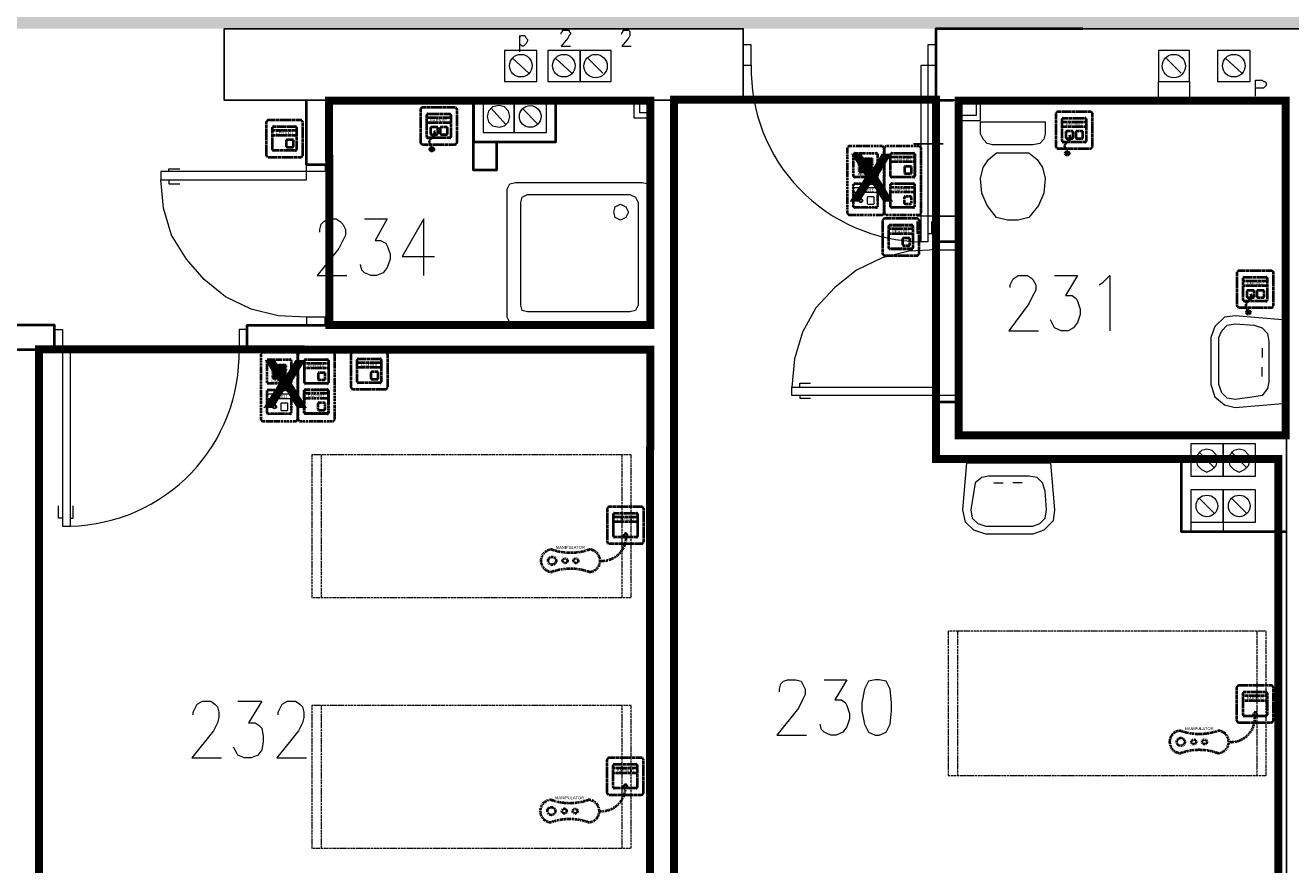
# Model space of a CAD drawing. Header units: millimetres. Extents: x 1 to 17496, y 1 to 30809.
# Tile 187 of 256: x 10478 to 11268, y 20929 to 21454. Entities that reach past the tile are written whole.
import ezdxf
from ezdxf.enums import TextEntityAlignment as Align

# ---------------------------------------------------------------- set-up
doc = ezdxf.new("R2010")
doc.units = ezdxf.units.MM
doc.linetypes.add('BORDER', pattern=[1.75, 0.5, -0.25, 0.5, -0.25, 0, -0.25])
doc.linetypes.add('CENTER', pattern=[2, 1.25, -0.25, 0.25, -0.25])
for name, color, linetype, lineweight in [('0_Przyz_do demontażu', 1, 'CENTER', 40), ('0_Przyz_FAP2001', 1, 'BORDER', 40), ('0_Przyz_FAP3002', 1, 'CENTER', 40), ('0_Przyz_FAP3010', 1, 'CENTER', 40), ('0_Przyz_FEH-1001', 1, 'CENTER', 40), ('0_Przyz_FIM1100', 1, 'BORDER', 40), ('0_Przyz_Manipulator', 1, 'BORDER', 40), ('0_Przyz_Ramka x4', 1, 'BORDER', 40), ('0_Przyz_Sala chorych', 5, 'BORDER', 40), ('0_Przyz_WC pacjenta', 30, 'CENTER', 40), ('0_Przyz_łóżko', 150, 'BORDER', 40), ('2DE_OBJ_ABB-SIGNAL', 7, 'Continuous', 18), ('N_SSP_ewakuacja', 4, 'CENTER', 40)]:
    doc.layers.add(name, color=color, linetype=linetype, lineweight=lineweight)
for name, color, linetype in [('2DE_TXTMARK', 41, 'Continuous'), ('2DE_TXTNUM', 11, 'Continuous'), ('PDF _Geometria', 7, 'Continuous')]:
    doc.layers.add(name, color=color, linetype=linetype)
doc.styles.add('arial', font='arialbd.ttf')
doc.styles.add('CP_ATTR', font='ARIAL.TTF')
doc.styles.add('CP_ELATT', font='ARIAL.TTF')

# ---------------------------------------------------------------- blocks, each defined once
blk = doc.blocks.new('2de_abb_sig_045_1psoxj')
blk.add_lwpolyline([(0, 20), (0, 0, 0.414214), (1.5, -1.5), (21.5, -1.5, 0.414214), (23, 0), (23, 20, 0.414214), (21.5, 21.5), (1.5, 21.5, 0.414214)], format="xyb", close=True)
at = {"flags": 128}
for points in [[(4, 3.1), (4, 16.9)], [(4.6, 17.5), (18.4, 17.5)], [(19, 16.9), (19, 3.1)], [(18.4, 2.5), (4.6, 2.5)]]:
    blk.add_lwpolyline(points, dxfattribs=at)
for centre, start, end in [((4.6, 16.9), 90, 180), ((18.4, 16.9), 0, 90), ((4.6, 3.1), 180, 270), ((18.4, 3.1), 270, 0)]:
    blk.add_arc(centre, 0.6, start, end)
at = {"linetype": 'Continuous', "style": 'CP_ATTR', "flags": 9}
for tag in ['NAME', 'ARTICLE', 'MARK2', 'OTHER1', 'PRODUCT-TYPE', 'ORDER-NO', 'PRODUCER', 'VOLTAGE', 'CURRENT', 'POWER', 'CHARACTER', 'IP', 'OTHER', 'LINK', 'WEIGHT', 'NUMBER', 'GROUP', 'FUNCTION', 'EL-STATUS']:
    blk.add_attdef(tag, text='', height=0.00005, dxfattribs=at).set_placement((0, 0), align=Align.MIDDLE_LEFT)
at = {"layer": '2DE_TXTMARK', "linetype": 'ByBlock', "style": 'CP_ATTR', "width": 0.8, "flags": 8}
blk.add_attdef('MARK1', text='', height=1.8, dxfattribs=at).set_placement((11.5, 27), align=Align.CENTER)
at = {"layer": '2DE_TXTNUM', "style": 'CP_ELATT', "width": 0.8}
blk.add_attdef('TAG', text='', height=2.5, dxfattribs=at).set_placement((11.5, 23), align=Align.CENTER)
blk = doc.blocks.new('2de_abb_sig_012_53oms7o')
at = {"layer": '0_Przyz_FAP3010', "color": 1}
for p, q in [((15, 5), (0, 5)), ((15, 2), (0, 2)), ((6.68, -7.5), (6.68, -5.79)), ((8.63, -7.5), (8.63, -5.79))]:
    blk.add_line(p, q, dxfattribs=at)
at = {"layer": '0_Przyz_FAP3010', "color": 1, "flags": 128}
for points in [[(0, -6.9), (0, 6.9)], [(0.6, 7.5), (14.4, 7.5)], [(15, 6.9), (15, -6.9)], [(14.4, -7.5), (0.6, -7.5)]]:
    blk.add_lwpolyline(points, dxfattribs=at)
at = {"layer": '0_Przyz_FAP3010', "color": 1}
for centre, radius, start, end in [((0.6, 6.9), 0.6, 90, 180), ((14.4, 6.9), 0.6, 0, 90), ((0.6, -6.9), 0.6, 180, 270), ((7.65, -6.54), 1.23, 37.66917, 142.33083), ((14.4, -6.9), 0.6, 270, 0)]:
    blk.add_arc(centre, radius, start, end, dxfattribs=at)
at = {"layer": '0_Przyz_FAP3010', "color": 1, "style": 'CP_ELATT', "width": 0.8}
blk.add_attdef('TAG', text='', height=2.5, dxfattribs=at).set_placement((7.5, 9), align=Align.CENTER)
at = {"layer": '0_Przyz_FAP3010', "color": 1, "linetype": 'ByBlock', "style": 'CP_ATTR', "width": 0.8, "flags": 8}
blk.add_attdef('MARK1', text='', height=1.8, dxfattribs=at).set_placement((7.5, 3.5), align=Align.MIDDLE_CENTER)
at = {"layer": '0_Przyz_FAP3010', "color": 1, "linetype": 'Continuous', "style": 'CP_ATTR', "flags": 9}
for tag in ['NAME', 'ARTICLE', 'MARK2', 'OTHER1', 'PRODUCT-TYPE', 'ORDER-NO', 'PRODUCER', 'VOLTAGE', 'CURRENT', 'POWER', 'CHARACTER', 'IP', 'OTHER', 'LINK', 'WEIGHT', 'NUMBER', 'GROUP', 'FUNCTION', 'EL-STATUS']:
    blk.add_attdef(tag, text='', height=0.00005, dxfattribs=at).set_placement((0, -6.9), align=Align.MIDDLE_LEFT)
blk = doc.blocks.new('2de_abb_sig_011_53jswgj')
blk.add_hatch(color=256).paths.add_polyline_path([(4.43, -14.56, 0.52796), (2.73, -13.39, 1.894083)])
for p, q in [((15, 5), (0, 5)), ((15, 2), (0, 2)), ((2.32, -1.2), (2.32, -4.8)), ((6.38, -0.75), (2.76, -0.75)), ((2.77, -5.25), (6.37, -5.25)), ((4.46, -6.18), (2.81, -7.85)), ((6.82, -4.8), (6.82, -1.2)), ((6.82, -4.35), (6.82, -4.35)), ((8.47, -1.2), (8.47, -4.8)), ((12.53, -0.75), (8.91, -0.75)), ((8.92, -5.25), (12.52, -5.25)), ((12.97, -4.8), (12.97, -1.2)), ((12.97, -4.35), (12.97, -4.35)), ((1.71, -10.8), (3.18, -14.56))]:
    blk.add_line(p, q)
at = {"flags": 128}
for points in [[(0, -6.9), (0, 6.9)], [(0.6, 7.5), (14.4, 7.5)], [(15, 6.9), (15, -6.9)], [(14.4, -7.5), (0.6, -7.5)]]:
    blk.add_lwpolyline(points, dxfattribs=at)
blk.add_circle((3.18, -14.56), 1.25)
for centre, radius, start, end in [((0.6, 6.9), 0.6, 90, 180), ((14.4, 6.9), 0.6, 0, 90), ((0.6, -6.9), 0.6, 180, 270), ((3.91, -9.94), 2.36, 117.73799, 201.32906), ((2.77, -1.2), 0.45, 88.75983, 180), ((2.77, -4.8), 0.45, 180, 270), ((2.77, -4.52), 2.36, 315.55137, 40.26904), ((6.37, -1.2), 0.45, 0, 91.24017), ((6.37, -4.8), 0.45, 270, 0), ((8.92, -1.2), 0.45, 88.75983, 180), ((8.92, -4.8), 0.45, 180, 270), ((12.52, -1.2), 0.45, 0, 91.24017), ((12.52, -4.8), 0.45, 270, 0), ((14.4, -6.9), 0.6, 270, 0)]:
    blk.add_arc(centre, radius, start, end)
at = {"linetype": 'Continuous', "style": 'CP_ATTR', "flags": 9}
for tag in ['NAME', 'ARTICLE', 'MARK2', 'OTHER1', 'PRODUCT-TYPE', 'ORDER-NO', 'PRODUCER', 'VOLTAGE', 'CURRENT', 'POWER', 'CHARACTER', 'IP', 'OTHER', 'LINK', 'WEIGHT', 'NUMBER', 'GROUP', 'FUNCTION', 'EL-STATUS']:
    blk.add_attdef(tag, text='', height=0.00005, dxfattribs=at).set_placement((0, -6.9), align=Align.MIDDLE_LEFT)
at = {"layer": '2DE_TXTMARK', "linetype": 'ByBlock', "style": 'CP_ATTR', "width": 0.8, "flags": 8}
blk.add_attdef('MARK1', text='', height=1.8, dxfattribs=at).set_placement((7.5, 3.5), align=Align.MIDDLE_CENTER)
at = {"layer": '2DE_TXTNUM', "style": 'CP_ELATT', "width": 0.8}
blk.add_attdef('TAG', text='', height=2.5, dxfattribs=at).set_placement((7.5, 9), align=Align.CENTER)
blk = doc.blocks.new('2de_abb_sig_001_fzxmh7f')
for p, q in [((15, 5), (0, 5)), ((15, 2), (0, 2)), ((8.57, -1.2), (8.57, -4.8)), ((12.63, -0.75), (9.01, -0.75)), ((9.02, -5.25), (12.62, -5.25)), ((13.07, -4.8), (13.07, -1.2)), ((13.07, -4.35), (13.07, -4.35))]:
    blk.add_line(p, q)
at = {"flags": 128}
for points in [[(0, -6.9), (0, 6.9)], [(0.6, 7.5), (14.4, 7.5)], [(15, 6.9), (15, -6.9)], [(14.4, -7.5), (0.6, -7.5)]]:
    blk.add_lwpolyline(points, dxfattribs=at)
for centre, radius, start, end in [((0.6, 6.9), 0.6, 90, 180), ((14.4, 6.9), 0.6, 0, 90), ((0.6, -6.9), 0.6, 180, 270), ((9.02, -1.2), 0.45, 88.75983, 180), ((9.02, -4.8), 0.45, 180, 270), ((12.62, -1.2), 0.45, 0, 91.24017), ((12.62, -4.8), 0.45, 270, 0), ((14.4, -6.9), 0.6, 270, 0)]:
    blk.add_arc(centre, radius, start, end)
at = {"linetype": 'Continuous', "style": 'CP_ATTR', "flags": 9}
for tag in ['NAME', 'ARTICLE', 'MARK2', 'OTHER1', 'PRODUCT-TYPE', 'ORDER-NO', 'PRODUCER', 'VOLTAGE', 'CURRENT', 'POWER', 'CHARACTER', 'IP', 'OTHER', 'LINK', 'WEIGHT', 'NUMBER', 'GROUP', 'FUNCTION', 'EL-STATUS']:
    blk.add_attdef(tag, text='', height=0.00005, dxfattribs=at).set_placement((0, -6.9), align=Align.MIDDLE_LEFT)
at = {"layer": '2DE_TXTMARK', "linetype": 'ByBlock', "style": 'CP_ATTR', "width": 0.8, "flags": 8}
blk.add_attdef('MARK1', text='', height=1.8, dxfattribs=at).set_placement((7.5, 3.5), align=Align.MIDDLE_CENTER)
at = {"layer": '2DE_TXTNUM', "style": 'CP_ELATT', "width": 0.8}
blk.add_attdef('TAG', text='', height=2.5, dxfattribs=at).set_placement((7.5, 9), align=Align.CENTER)
blk = doc.blocks.new('2de_abb_sig_n52_f0txfx9')
for centre, radius in [((-46.34, -15.39), 2.5), ((-38.25, -15.39), 1.5), ((-31.53, -15.39), 1.5)]:
    blk.add_circle(centre, radius)
for centre, radius, start, end in [((-15.05, -0.39), 15.06, 265.11181, 1.48602), ((-46.34, -15.39), 7, 90, 270), ((-34.83, 24.3), 34.66, 250.62217, 289.37783), ((-23.33, -15.39), 7, 270, 90), ((-34.83, -55.09), 34.66, 70.62217, 109.37783)]:
    blk.add_arc(centre, radius, start, end)
at = {"linetype": 'Continuous', "style": 'CP_ATTR', "flags": 9}
for tag in ['ARTICLE', 'NAME', 'EL-STATUS', 'FUNCTION', 'GROUP', 'NUMBER', 'WEIGHT', 'LINK', 'OTHER', 'IP', 'CHARACTER', 'POWER', 'CURRENT', 'VOLTAGE', 'PRODUCER', 'ORDER-NO', 'PRODUCT-TYPE', 'OTHER1', 'MARK2']:
    blk.add_attdef(tag, text='', height=0.00005, dxfattribs=at).set_placement((-46.34, -22.39), align=Align.MIDDLE_LEFT)
at = {"layer": '2DE_TXTMARK', "linetype": 'ByBlock', "style": 'CP_ATTR', "width": 0.8, "flags": 8}
blk.add_attdef('MARK1', text='', height=1.8, dxfattribs=at).set_placement((-34.94, -7.09), align=Align.MIDDLE_CENTER)
at = {"layer": '2DE_TXTNUM', "style": 'CP_ELATT', "width": 0.8}
blk.add_attdef('TAG', text='', height=2.5, dxfattribs=at).set_placement((-34.94, -4.09), align=Align.CENTER)
blk = doc.blocks.new('2de_abb_sig_046_18mvjo')
blk.add_lwpolyline([(0, 40), (0, 0, 0.414214), (1.5, -1.5), (21.5, -1.5, 0.414214), (23, 0), (23, 40, 0.414214), (21.5, 41.5), (1.5, 41.5, 0.414214)], format="xyb", close=True)
at = {"flags": 128}
for points in [[(4, 22.6), (4, 36.4)], [(4.6, 37), (18.4, 37)], [(19, 36.4), (19, 22.6)], [(4, 3.6), (4, 17.4)], [(18.4, 22), (4.6, 22)], [(4.6, 18), (18.4, 18)], [(19, 17.4), (19, 3.6)], [(18.4, 3), (4.6, 3)]]:
    blk.add_lwpolyline(points, dxfattribs=at)
for centre, start, end in [((4.6, 36.4), 90, 180), ((18.4, 36.4), 0, 90), ((4.6, 22.6), 180, 270), ((4.6, 17.4), 90, 180), ((18.4, 22.6), 270, 0), ((18.4, 17.4), 0, 90), ((4.6, 3.6), 180, 270), ((18.4, 3.6), 270, 0)]:
    blk.add_arc(centre, 0.6, start, end)
at = {"linetype": 'Continuous', "style": 'CP_ATTR', "flags": 9}
for tag in ['NAME', 'ARTICLE', 'MARK2', 'OTHER1', 'PRODUCT-TYPE', 'ORDER-NO', 'PRODUCER', 'VOLTAGE', 'CURRENT', 'POWER', 'CHARACTER', 'IP', 'OTHER', 'LINK', 'WEIGHT', 'NUMBER', 'GROUP', 'FUNCTION', 'EL-STATUS']:
    blk.add_attdef(tag, text='', height=0.00005, dxfattribs=at).set_placement((0, 0), align=Align.MIDDLE_LEFT)
at = {"layer": '2DE_TXTMARK', "linetype": 'ByBlock', "style": 'CP_ATTR', "width": 0.8, "flags": 8}
blk.add_attdef('MARK1', text='', height=1.8, dxfattribs=at).set_placement((11.5, 47), align=Align.CENTER)
at = {"layer": '2DE_TXTNUM', "style": 'CP_ELATT', "width": 0.8}
blk.add_attdef('TAG', text='', height=2.5, dxfattribs=at).set_placement((11.5, 43), align=Align.CENTER)
blk = doc.blocks.new('2de_abb_sig_006_fzxhx6d')
at = {"flags": 128}
for points in [[(0, -6.9), (0, 6.9)], [(0.6, 7.5), (14.4, 7.5)], [(15, 6.9), (15, -6.9)], [(14.4, -7.5), (0.6, -7.5)]]:
    blk.add_lwpolyline(points, dxfattribs=at)
for points in [[(3.45, 4.27), (11.55, 4.27)], [(11.55, 3.82), (3.45, 3.82)], [(3.45, 3.37), (11.55, 3.37)], [(11.55, 2.92), (3.45, 2.92)], [(3.45, 2.47), (11.55, 2.47)], [(11.55, 2.02), (3.45, 2.02)], [(3.45, 1.57), (11.55, 1.57)], [(11.55, 1.12), (3.45, 1.12)], [(3.45, 0.67), (11.55, 0.67)], [(11.55, 0.22), (3.45, 0.22)], [(3.45, -0.22), (11.55, -0.22)], [(11.55, -0.67), (3.45, -0.67)], [(3.45, -1.12), (11.55, -1.12)], [(11.55, -1.57), (3.45, -1.57)], [(3.45, -2.02), (11.55, -2.02)], [(11.55, -2.47), (3.45, -2.47)], [(3.45, -2.92), (11.55, -2.92)], [(11.55, -3.37), (3.45, -3.37)], [(3.45, -3.82), (11.55, -3.82)], [(11.55, -4.27), (3.45, -4.27)]]:
    blk.add_lwpolyline(points)
for centre, radius, start, end in [((0.6, 6.9), 0.6, 90, 180), ((3.45, 4.05), 0.225, 90, 270), ((3.45, 3.15), 0.225, 90, 270), ((3.45, 2.25), 0.225, 90, 270), ((3.45, 1.35), 0.225, 90, 270), ((3.45, 0.45), 0.225, 90, 270), ((11.55, 4.05), 0.225, 270, 90), ((11.55, 3.15), 0.225, 270, 90), ((11.55, 2.25), 0.225, 270, 90), ((11.55, 1.35), 0.225, 270, 90), ((11.55, 0.45), 0.225, 270, 90), ((14.4, 6.9), 0.6, 0, 90), ((0.6, -6.9), 0.6, 180, 270), ((3.45, -0.45), 0.225, 90, 270), ((3.45, -1.35), 0.225, 90, 270), ((3.45, -2.25), 0.225, 90, 270), ((3.45, -3.15), 0.225, 90, 270), ((3.45, -4.05), 0.225, 90, 270), ((11.55, -0.45), 0.225, 270, 90), ((11.55, -1.35), 0.225, 270, 90), ((11.55, -2.25), 0.225, 270, 90), ((11.55, -3.15), 0.225, 270, 90), ((11.55, -4.05), 0.225, 270, 90), ((14.4, -6.9), 0.6, 270, 0)]:
    blk.add_arc(centre, radius, start, end)
at = {"linetype": 'Continuous', "style": 'CP_ATTR', "flags": 9}
for tag in ['NAME', 'ARTICLE', 'MARK2', 'OTHER1', 'PRODUCT-TYPE', 'ORDER-NO', 'PRODUCER', 'VOLTAGE', 'CURRENT', 'POWER', 'CHARACTER', 'IP', 'OTHER', 'LINK', 'WEIGHT', 'NUMBER', 'GROUP', 'FUNCTION', 'EL-STATUS']:
    blk.add_attdef(tag, text='', height=0.00005, dxfattribs=at).set_placement((0, -6.9), align=Align.MIDDLE_LEFT)
at = {"layer": '2DE_TXTMARK', "linetype": 'ByBlock', "style": 'CP_ATTR', "width": 0.8, "flags": 8}
blk.add_attdef('MARK1', text='', height=1.8, dxfattribs=at).set_placement((7.5, -5.89), align=Align.MIDDLE_CENTER)
at = {"layer": '2DE_TXTNUM', "style": 'CP_ELATT', "width": 0.8}
blk.add_attdef('TAG', text='', height=2.5, dxfattribs=at).set_placement((7.5, 9), align=Align.CENTER)
blk = doc.blocks.new('2de_abb_sig_013_53790e7')
for p, q in [((15, 5), (0, 5)), ((15, 2), (0, 2)), ((8.47, -1.2), (8.47, -4.8)), ((12.53, -0.75), (8.91, -0.75)), ((8.92, -5.25), (12.52, -5.25)), ((12.97, -4.8), (12.97, -1.2)), ((12.97, -4.35), (12.97, -4.35))]:
    blk.add_line(p, q)
at = {"flags": 128}
for points in [[(0, -6.9), (0, 6.9)], [(0.6, 7.5), (14.4, 7.5)], [(15, 6.9), (15, -6.9)], [(14.4, -7.5), (0.6, -7.5)]]:
    blk.add_lwpolyline(points, dxfattribs=at)
at = {"ltscale": 0.2}
for centre, radius in [((4.57, -2.98), 1.25), ((4.57, -3), 0.95)]:
    blk.add_circle(centre, radius, dxfattribs=at)
for centre, radius, start, end in [((0.6, 6.9), 0.6, 90, 180), ((14.4, 6.9), 0.6, 0, 90), ((0.6, -6.9), 0.6, 180, 270), ((8.92, -1.2), 0.45, 88.75983, 180), ((8.92, -4.8), 0.45, 180, 270), ((12.52, -1.2), 0.45, 0, 91.24017), ((12.52, -4.8), 0.45, 270, 0), ((14.4, -6.9), 0.6, 270, 0)]:
    blk.add_arc(centre, radius, start, end)
at = {"linetype": 'Continuous', "style": 'CP_ATTR', "flags": 9}
for tag in ['NAME', 'ARTICLE', 'MARK2', 'OTHER1', 'PRODUCT-TYPE', 'ORDER-NO', 'PRODUCER', 'VOLTAGE', 'CURRENT', 'POWER', 'CHARACTER', 'IP', 'OTHER', 'LINK', 'WEIGHT', 'NUMBER', 'GROUP', 'FUNCTION', 'EL-STATUS']:
    blk.add_attdef(tag, text='', height=0.00005, dxfattribs=at).set_placement((0, -6.9), align=Align.MIDDLE_LEFT)
at = {"layer": '2DE_TXTMARK', "linetype": 'ByBlock', "style": 'CP_ATTR', "width": 0.8, "flags": 8}
blk.add_attdef('MARK1', text='', height=1.8, dxfattribs=at).set_placement((7.5, 3.5), align=Align.MIDDLE_CENTER)
at = {"layer": '2DE_TXTNUM', "style": 'CP_ELATT', "width": 0.8}
blk.add_attdef('TAG', text='', height=2.5, dxfattribs=at).set_placement((7.5, 9), align=Align.CENTER)
blk = doc.blocks.new('2de_abb_sig_010_fzx1zps')
for p, q in [((15, 5), (0, 5)), ((15, 2), (0, 2)), ((8.57, -1.2), (8.57, -4.8)), ((12.63, -0.75), (9.01, -0.75)), ((9.02, -5.25), (12.62, -5.25)), ((13.07, -4.8), (13.07, -1.2)), ((13.07, -4.35), (13.07, -4.35))]:
    blk.add_line(p, q)
at = {"flags": 128}
for points in [[(0, -6.9), (0, 6.9)], [(0.6, 7.5), (14.4, 7.5)], [(15, 6.9), (15, -6.9)], [(14.4, -7.5), (0.6, -7.5)]]:
    blk.add_lwpolyline(points, dxfattribs=at)
for centre, radius, start, end in [((0.6, 6.9), 0.6, 90, 180), ((14.4, 6.9), 0.6, 0, 90), ((0.6, -6.9), 0.6, 180, 270), ((9.02, -1.2), 0.45, 88.75983, 180), ((9.02, -4.8), 0.45, 180, 270), ((12.62, -1.2), 0.45, 0, 91.24017), ((12.62, -4.8), 0.45, 270, 0), ((14.4, -6.9), 0.6, 270, 0)]:
    blk.add_arc(centre, radius, start, end)
at = {"linetype": 'Continuous', "style": 'CP_ATTR', "flags": 9}
for tag in ['NAME', 'ARTICLE', 'MARK2', 'OTHER1', 'PRODUCT-TYPE', 'ORDER-NO', 'PRODUCER', 'VOLTAGE', 'CURRENT', 'POWER', 'CHARACTER', 'IP', 'OTHER', 'LINK', 'WEIGHT', 'NUMBER', 'GROUP', 'FUNCTION', 'EL-STATUS']:
    blk.add_attdef(tag, text='', height=0.00005, dxfattribs=at).set_placement((0, -6.9), align=Align.MIDDLE_LEFT)
at = {"layer": '2DE_TXTMARK', "linetype": 'ByBlock', "style": 'CP_ATTR', "width": 0.8, "flags": 8}
blk.add_attdef('MARK1', text='', height=1.8, dxfattribs=at).set_placement((7.5, 3.5), align=Align.MIDDLE_CENTER)
at = {"layer": '2DE_TXTNUM', "style": 'CP_ELATT', "width": 0.8}
blk.add_attdef('TAG', text='', height=2.5, dxfattribs=at).set_placement((7.5, 9), align=Align.CENTER)

msp = doc.modelspace()

# ---------------------------------------------------------------- hatches: boundary and pattern name
at = {"layer": 'N_SSP_ewakuacja', "lineweight": 60, "transparency": 33554457}
h = msp.add_hatch(color=51, dxfattribs=at)
h.dxf.hatch_style = 1
h.paths.add_polyline_path([(5438.97, 22700.75), (5436.7, 22686.69), (5436.7, 21954.96), (5458.04, 21954.96), (5458.04, 21107.81), (5178.5, 21107.81), (5178.5, 20881.62), (5426.03, 20881.62), (5426.03, 20657.57), (5735.44, 20657.57), (5735.44, 21323.34), (6228.37, 21323.34), (6228.37, 21457.77), (9119.77, 21457.77), (9119.77, 20742.92), (9173.12, 20742.92), (9173.12, 20424.97), (9597.76, 20424.97), (9597.76, 20717.32), (9405.71, 20717.32), (9405.71, 21451.78), (13300.03, 21451.78), (13300.03, 21329.74), (13530.49, 21329.74), (13530.49, 21677.56), (13135.73, 21677.56), (13135.73, 21743.71), (12587.32, 21743.71), (12587.32, 21925.09), (12316.32, 21925.09), (12316.32, 21740.51), (8046.3, 21740.51), (8046.3, 22023.25), (7896.92, 22023.25), (7896.92, 21745.84), (7484.82, 21745.84), (7484.82, 22444.69), (7327.45, 22444.69), (7327.45, 21736.51), (7290.1, 21736.51), (7290.1, 21663.16), (6951.35, 21663.16), (6951.35, 21743.18), (6305.85, 21743.18), (6305.85, 21596.47), (5719.04, 21596.47), (5719.04, 22051.25), (5700.37, 22051.25), (5700.37, 22700.75)])

# ---------------------------------------------------------------- linework, layer by layer
at = {"layer": '0_Przyz_Sala chorych', "ltscale": 500, "const_width": 5}
for points in [[(10883.2, 21407.59), (11046.71, 21407.59), (11046.71, 21182.84), (11260.78, 21182.84), (11260.61, 21070.03), (11260.61, 20743.08), (10883.18, 20743.08)], [(10486.34, 21251.46), (10649.85, 21251.46), (10649.85, 21251.26), (10868.26, 21251.26), (10868.12, 21070.03), (10868.12, 20743.08), (10486.32, 20743.08)]]:
    msp.add_lwpolyline(points, close=True, dxfattribs=at)
at = {"layer": '0_Przyz_WC pacjenta', "ltscale": 500, "const_width": 5}
for points in [[(10667.63, 21406.81), (10868.27, 21406.81), (10868.27, 21266.58), (10667.68, 21266.58)], [(11061, 21406.81), (11265.23, 21406.81), (11265.23, 21197.67), (11061.05, 21197.67)]]:
    msp.add_lwpolyline(points, close=True, dxfattribs=at)
at = {"layer": '0_Przyz_łóżko', "lineweight": 18}
for points in [[(10856.42, 21096.36), (10856.42, 21185.64), (10656.82, 21185.64), (10656.82, 21096.36)], [(11253.11, 20985.19), (11253.11, 21075.31), (11054.35, 21075.31), (11054.35, 20985.19)], [(10856.42, 20939.71), (10856.42, 21028.99), (10656.82, 21028.99), (10656.82, 20939.71)]]:
    msp.add_lwpolyline(points, close=True, dxfattribs=at)
for points in [[(10662.71, 21185.64), (10662.71, 21096.36)], [(10850.53, 21185.64), (10850.53, 21096.36)], [(11060.24, 21075.31), (11060.24, 20985.19)], [(11247.22, 21075.31), (11247.22, 20985.19)], [(10662.71, 21028.99), (10662.71, 20939.71)], [(10850.53, 21028.99), (10850.53, 20939.71)]]:
    msp.add_lwpolyline(points, dxfattribs=at)
at = {"layer": 'PDF _Geometria', "lineweight": 25}
msp.add_lwpolyline([(10926.33, 21407.14), (10926.33, 21451.78), (10602.07, 21451.78), (10602.07, 21407.14)], close=True, dxfattribs=at)
at = {"layer": 'PDF _Geometria', "lineweight": 18}
for points in [[(10812.63, 21448.41), (10812.63, 21449.26), (10813.47, 21450.1), (10813.47, 21450.94), (10817.68, 21450.94), (10817.68, 21450.1), (10818.52, 21449.26), (10818.52, 21448.41), (10817.68, 21447.57), (10816.84, 21445.89), (10812.63, 21440.83), (10818.52, 21440.83)], [(10850.53, 21448.41), (10850.53, 21449.26), (10851.37, 21450.1), (10851.37, 21450.94), (10854.74, 21450.94), (10855.58, 21450.1), (10855.58, 21447.57), (10854.74, 21445.89), (10850.53, 21440.83), (10856.42, 21440.83)], [(10786.52, 21447.57), (10786.52, 21437.46)], [(10786.52, 21445.89), (10787.36, 21447.57), (10789.89, 21447.57), (10790.73, 21445.89), (10791.57, 21445.04), (10791.57, 21444.2), (10790.73, 21442.52), (10789.89, 21441.68), (10789.05, 21440.83), (10788.2, 21440.83), (10787.36, 21441.68), (10786.52, 21442.52)], [(10792.42, 21423.99), (10782.31, 21433.25)], [(10819.37, 21423.99), (10809.26, 21433.25)], [(10838.74, 21423.99), (10829.47, 21433.25)], [(11200.05, 21423.99), (11190.79, 21433.25)], [(11237.95, 21423.99), (11227.85, 21433.25)], [(11205.11, 21418.94), (11205.11, 21407.14), (11185.73, 21407.14), (11185.73, 21418.94)], [(11246.37, 21409.67), (11246.37, 21419.78), (11250.59, 21419.78), (11251.43, 21418.94), (11252.27, 21418.94), (11253.11, 21418.09), (11253.11, 21416.41), (11252.27, 21415.57), (11251.43, 21414.72), (11246.37, 21414.72)], [(10703.98, 21407.14), (10686.3, 21407.14)], [(10858.11, 21407.14), (10858.11, 21396.2), (10868.22, 21396.2)], [(10861.48, 21407.14), (10861.48, 21399.56), (10868.22, 21399.56)], [(11061.93, 21397.88), (11072.03, 21397.88), (11072.03, 21407.14)], [(11061.93, 21394.51), (11074.56, 21394.51), (11074.56, 21407.14)], [(11184.05, 21407.14), (11166.36, 21407.14)], [(10778.1, 21391.98), (10768.83, 21402.09)], [(10798.31, 21391.98), (10788.2, 21402.09)], [(10567.54, 21362.51), (10567.54, 21364.19), (10574.28, 21364.19)], [(10653.45, 21271.55), (10635.76, 21272.39), (10618.92, 21276.6), (10602.91, 21284.18), (10589.44, 21295.13), (10578.49, 21307.76), (10569.23, 21322.92), (10564.17, 21339.77), (10562.49, 21357.45)], [(10567.54, 21357.45), (10567.54, 21354.93), (10574.28, 21354.93)], [(11046.77, 21326.29), (11046.77, 21343.98)], [(11265.75, 21326.29), (11265.75, 21343.98)], [(10661.87, 21324.61), (10661.87, 21326.29), (10662.71, 21329.66), (10664.4, 21331.34), (10666.92, 21333.03), (10671.98, 21333.03), (10674.5, 21331.34), (10676.19, 21329.66), (10677.87, 21326.29), (10677.87, 21322.92), (10676.19, 21319.55), (10673.66, 21314.5), (10660.19, 21297.66), (10678.72, 21297.66)], [(10689.66, 21333.03), (10703.98, 21333.03), (10696.4, 21319.55), (10699.77, 21319.55), (10703.14, 21317.87), (10703.98, 21316.18), (10705.67, 21311.13), (10705.67, 21307.76), (10703.98, 21302.71), (10701.46, 21299.34), (10697.24, 21297.66), (10693.88, 21297.66), (10689.66, 21299.34), (10687.98, 21301.02), (10687.14, 21304.39)], [(10726.72, 21297.66), (10726.72, 21333.03), (10713.25, 21309.45), (10733.46, 21309.45)], [(11052.66, 21334.71), (11040.87, 21334.71), (11034.98, 21334.71)], [(11046.77, 21334.71), (11061.93, 21334.71), (11046.77, 21334.71)], [(11046.77, 21316.18), (11046.77, 21333.87)], [(11037.5, 21323.76), (11034.98, 21323.76), (11034.98, 21331.34)], [(11041.71, 21323.76), (11044.24, 21323.76), (11044.24, 21331.34)], [(11046.77, 21313.66), (11029.92, 21312.82), (11013.08, 21308.6), (10997.08, 21301.02), (10983.6, 21290.08), (10971.81, 21277.44), (10963.39, 21262.28), (10958.33, 21245.44), (10956.65, 21227.75)], [(11093.09, 21290.08), (11093.09, 21291.76), (11094.77, 21295.13), (11095.62, 21295.97), (11098.14, 21297.66), (11104.04, 21297.66), (11106.56, 21295.97), (11107.41, 21295.13), (11109.09, 21291.76), (11109.09, 21288.39), (11107.41, 21285.02), (11104.88, 21279.97), (11092.25, 21263.12), (11110.78, 21263.12)], [(11120.88, 21297.66), (11135.2, 21297.66), (11127.62, 21285.02), (11131.83, 21285.02), (11134.36, 21283.34), (11135.2, 21281.65), (11136.88, 21276.6), (11136.88, 21273.23), (11135.2, 21268.18), (11132.67, 21264.81), (11129.3, 21263.12), (11125.09, 21263.12), (11120.88, 21264.81), (11120.04, 21266.49), (11118.36, 21269.86)], [(11148.68, 21291.76), (11151.2, 21293.44), (11155.41, 21297.66), (11155.41, 21263.12)], [(11250.59, 21252.18), (11250.59, 21246.28)], [(11250.59, 21234.49), (11250.59, 21240.38)], [(10961.7, 21227.75), (10961.7, 21230.28), (10968.44, 21230.28)], [(10961.7, 21222.7), (10961.7, 21221.01), (10968.44, 21221.01)], [(10868.22, 21165.43), (10868.22, 21183.11)], [(11221.11, 21177.22), (11211, 21187.32)], [(11241.32, 21177.22), (11231.21, 21187.32)], [(11082.98, 21167.95), (11088.88, 21167.95)], [(11100.67, 21167.95), (11094.77, 21167.95)], [(10868.22, 21141), (10868.22, 21159.53)], [(11221.11, 21148.58), (11211, 21158.69)], [(11241.32, 21148.58), (11231.21, 21158.69)], [(10501.01, 21146.06), (10498.48, 21146.06), (10498.48, 21153.64)], [(10506.06, 21146.06), (10507.74, 21146.06), (10507.74, 21153.64)], [(11205.95, 21143.53), (11205.95, 21137.63)], [(11226.16, 21143.53), (11226.16, 21137.63)], [(10949.07, 21037.41), (10949.07, 21039.09), (10949.91, 21042.46), (10951.6, 21044.15), (10954.12, 21044.99), (10959.18, 21044.99), (10962.54, 21044.15), (10963.39, 21042.46), (10965.07, 21039.09), (10965.07, 21035.72), (10963.39, 21032.35), (10960.86, 21027.3), (10947.38, 21010.46), (10965.91, 21010.46)], [(10976.86, 21044.99), (10991.18, 21044.99), (10983.6, 21032.35), (10987.81, 21032.35), (10990.34, 21030.67), (10991.18, 21028.99), (10992.86, 21023.93), (10992.86, 21020.56), (10991.18, 21015.51), (10988.65, 21012.14), (10984.44, 21010.46), (10981.07, 21010.46), (10976.86, 21012.14), (10975.18, 21013.83), (10974.34, 21017.19)], [(10582.7, 21023.09), (10582.7, 21024.77), (10584.39, 21028.14), (10585.23, 21029.83), (10588.6, 21031.51), (10593.65, 21031.51), (10596.18, 21029.83), (10597.86, 21028.14), (10598.7, 21024.77), (10598.7, 21021.41), (10597.86, 21018.04), (10595.33, 21012.98), (10581.86, 20996.14), (10600.39, 20996.14)], [(10610.49, 21031.51), (10625.65, 21031.51), (10617.23, 21018.04), (10621.44, 21018.04), (10623.97, 21016.35), (10625.65, 21014.67), (10626.5, 21009.61), (10626.5, 21006.25), (10625.65, 21001.19), (10623.13, 20997.82), (10618.92, 20996.14), (10614.71, 20996.14), (10610.49, 20997.82), (10609.65, 20999.51), (10607.97, 21002.88)], [(10635.76, 21023.09), (10635.76, 21024.77), (10637.45, 21028.14), (10638.29, 21029.83), (10641.66, 21031.51), (10646.71, 21031.51), (10649.24, 21029.83), (10650.92, 21028.14), (10651.76, 21024.77), (10651.76, 21021.41), (10650.92, 21018.04), (10648.39, 21012.98), (10634.92, 20996.14), (10653.45, 20996.14)]]:
    msp.add_lwpolyline(points, dxfattribs=at)
at = {"layer": 'PDF _Geometria', "lineweight": 40}
for points in [[(11138.57, 21451.78), (11046.77, 21451.78), (11046.77, 21407.14), (11057.72, 21407.14)], [(10868.22, 20737.58), (10868.22, 21251.33), (10616.39, 21251.33), (10616.39, 21266.49), (10868.22, 21266.49), (10868.22, 21407.14)], [(10667.77, 21407.14), (10667.77, 21366.72), (10653.45, 21366.72), (10653.45, 21407.14)], [(10772.2, 21381.04), (10772.2, 21363.35), (10757.88, 21363.35), (10757.88, 21407.14), (10757.88, 21381.04), (10809.26, 21381.04), (10809.26, 21407.14)], [(10883.38, 20737.58), (10883.38, 21407.14)], [(11061.93, 21407.14), (11061.93, 21318.71), (11046.77, 21318.71), (11046.77, 21407.14)], [(11265.75, 21198.27), (11061.93, 21198.27), (11061.93, 21218.49), (11046.77, 21218.49), (11046.77, 21183.11), (11200.05, 21183.11), (11200.05, 21137.63), (11265.75, 21137.63)]]:
    msp.add_lwpolyline(points, dxfattribs=at)
at = {"layer": 'PDF _Geometria', "lineweight": 25}
for points in [[(11299.43, 20737.58), (11282.59, 20737.58), (11282.59, 21407.14), (11567.26, 21407.14), (11567.26, 21451.78), (11138.57, 21451.78)], [(11046.77, 21407.14), (11265.75, 21407.14), (11265.75, 20737.58), (11248.06, 20737.58)], [(10504.37, 20737.58), (10485.85, 20737.58), (10485.85, 21251.33)]]:
    msp.add_lwpolyline(points, dxfattribs=at)
at = {"layer": 'PDF _Geometria', "lineweight": 18}
for points in [[(10797.47, 21418.94), (10797.47, 21438.31), (10777.26, 21438.31), (10777.26, 21418.94)], [(10824.42, 21418.94), (10824.42, 21438.31), (10804.21, 21438.31), (10804.21, 21418.94)], [(10843.79, 21418.94), (10843.79, 21438.31), (10824.42, 21438.31), (10824.42, 21418.94)], [(10931.38, 21429.04), (10931.38, 21441.68), (10926.33, 21441.68), (10926.33, 21429.04)], [(11037.5, 21318.71), (11037.5, 21429.04), (11046.77, 21429.04), (11046.77, 21441.68), (11041.71, 21441.68), (11041.71, 21318.71)], [(11205.11, 21418.94), (11205.11, 21438.31), (11185.73, 21438.31), (11185.73, 21418.94)], [(11243.01, 21418.94), (11243.01, 21438.31), (11222.79, 21438.31), (11222.79, 21418.94)], [(10783.15, 21386.93), (10783.15, 21407.14), (10763.78, 21407.14), (10763.78, 21386.93)], [(10773.89, 21403.78), (10769.68, 21402.93), (10767.15, 21400.41), (10766.31, 21397.04), (10767.15, 21393.67), (10769.68, 21391.14), (10773.89, 21390.3), (10777.26, 21391.14), (10779.78, 21393.67), (10780.62, 21397.04), (10779.78, 21400.41), (10777.26, 21402.93)], [(10803.36, 21386.93), (10803.36, 21407.14), (10783.15, 21407.14), (10783.15, 21386.93)], [(11074.56, 21386.09), (11074.56, 21393.67), (11114.99, 21393.67), (11114.99, 21386.09), (11114.14, 21382.72), (11111.62, 21380.19), (11107.41, 21379.35), (11082.14, 21379.35), (11078.77, 21380.19), (11076.24, 21382.72)], [(11032.84, 21379.98), (11051.37, 21379.98)], [(11084.67, 21374.3), (11104.88, 21374.3), (11109.93, 21370.09), (11113.3, 21365.03), (11114.99, 21358.3), (11114.14, 21349.03), (11110.78, 21341.45), (11104.88, 21333.87), (11098.14, 21332.19), (11091.4, 21332.19), (11084.67, 21333.87), (11078.77, 21341.45), (11075.4, 21349.03), (11074.56, 21358.3), (11076.24, 21365.03), (11079.61, 21370.09)], [(10562.49, 21357.45), (10653.45, 21357.45), (10653.45, 21366.72), (10665.24, 21366.72), (10665.24, 21362.51), (10562.49, 21362.51)], [(10783.99, 21355.77), (10863.16, 21355.77), (10867.37, 21354.93), (10868.22, 21351.56), (10868.22, 21271.55), (10867.37, 21268.18), (10863.16, 21266.49), (10783.99, 21266.49), (10780.62, 21268.18), (10778.94, 21271.55), (10778.94, 21351.56), (10780.62, 21354.93)], [(10791.57, 21348.19), (10855.58, 21348.19), (10858.95, 21346.5), (10860.64, 21343.14), (10860.64, 21279.13), (10858.95, 21275.76), (10855.58, 21274.92), (10791.57, 21274.92), (10788.2, 21275.76), (10787.36, 21279.13), (10787.36, 21343.14), (10788.2, 21346.5)], [(10849.69, 21332.19), (10846.32, 21333.87), (10845.48, 21337.24), (10846.32, 21340.61), (10849.69, 21342.29), (10853.06, 21340.61), (10854.74, 21337.24), (10853.06, 21333.87)], [(11061.93, 21326.29), (11061.93, 21343.98)], [(10868.22, 21333.87), (10868.22, 21316.18)], [(10883.38, 21316.18), (10883.38, 21333.87)], [(11059.4, 21313.66), (11059.4, 21318.71), (11046.77, 21318.71), (11046.77, 21313.66)], [(10665.24, 21266.49), (10665.24, 21271.55), (10653.45, 21271.55), (10653.45, 21266.49)], [(11263.22, 21269.86), (11233.74, 21272.39), (11227, 21271.55), (11221.11, 21265.65), (11218.58, 21258.91), (11218.58, 21229.44), (11221.11, 21221.86), (11227, 21216.8), (11233.74, 21215.12), (11263.22, 21217.64)], [(10506.06, 21141), (10506.06, 21251.33), (10495.95, 21251.33), (10495.95, 21263.97), (10501.01, 21263.97), (10501.01, 21141)], [(10616.39, 21251.33), (10616.39, 21263.97), (10611.34, 21263.97), (10611.34, 21251.33)], [(10703.98, 21266.49), (10686.3, 21266.49)], [(11254.8, 21256.39), (11254.8, 21231.12), (11253.95, 21226.91), (11250.59, 21222.7), (11245.53, 21221.86), (11233.74, 21220.17), (11228.69, 21221.01), (11225.32, 21224.38), (11223.63, 21229.44), (11223.63, 21258.91), (11225.32, 21263.12), (11228.69, 21266.49), (11233.74, 21267.34), (11245.53, 21266.49), (11250.59, 21264.81), (11253.95, 21261.44)], [(10666.51, 21251.07), (10685.04, 21251.07)], [(10686.3, 21251.33), (10703.98, 21251.33)], [(10956.65, 21227.75), (11046.77, 21227.75), (11046.77, 21218.49), (11059.4, 21218.49), (11059.4, 21222.7), (10956.65, 21222.7)], [(11166.36, 21198.27), (11184.05, 21198.27)], [(11226.16, 21172.16), (11226.16, 21192.38), (11205.95, 21192.38), (11205.95, 21172.16)], [(11246.37, 21172.16), (11246.37, 21192.38), (11226.16, 21192.38), (11226.16, 21172.16)], [(10485.85, 21165.43), (10485.85, 21183.11)], [(11216.05, 21189.01), (11212.69, 21188.17), (11210.16, 21185.64), (11209.32, 21182.27), (11210.16, 21178.9), (11212.69, 21176.38), (11216.05, 21174.69), (11219.42, 21176.38), (11221.95, 21178.9), (11222.79, 21182.27), (11221.95, 21185.64), (11219.42, 21188.17)], [(11236.27, 21189.01), (11232.9, 21188.17), (11230.37, 21185.64), (11229.53, 21182.27), (11230.37, 21178.9), (11232.9, 21176.38), (11236.27, 21174.69), (11239.64, 21176.38), (11242.16, 21178.9), (11243.01, 21182.27), (11242.16, 21185.64), (11239.64, 21188.17)], [(11118.36, 21180.59), (11120.88, 21151.11), (11120.04, 21144.37), (11114.14, 21138.48), (11107.41, 21135.95), (11077.93, 21135.95), (11070.35, 21138.48), (11065.3, 21143.53), (11063.61, 21151.11), (11066.14, 21180.59)], [(11104.88, 21172.16), (11079.61, 21172.16), (11075.4, 21171.32), (11071.19, 21167.95), (11070.35, 21162.9), (11068.66, 21151.11), (11069.51, 21146.06), (11072.88, 21142.69), (11077.93, 21141), (11107.41, 21141), (11111.62, 21142.69), (11114.99, 21146.06), (11115.83, 21151.11), (11114.99, 21162.9), (11113.3, 21167.95), (11109.93, 21171.32)], [(10485.85, 21141), (10485.85, 21159.53)], [(11226.16, 21143.53), (11226.16, 21163.74), (11205.95, 21163.74), (11205.95, 21143.53)], [(11246.37, 21143.53), (11246.37, 21163.74), (11226.16, 21163.74), (11226.16, 21143.53)], [(11265.75, 21135.95), (11265.75, 21118.26)], [(11008.87, 21044.99), (11004.66, 21044.15), (11002.13, 21039.09), (11000.44, 21030.67), (11000.44, 21025.62), (11002.13, 21017.19), (11004.66, 21012.14), (11008.87, 21010.46), (11011.39, 21010.46), (11015.6, 21012.14), (11018.13, 21017.19), (11018.97, 21025.62), (11018.97, 21030.67), (11018.13, 21039.09), (11015.6, 21044.15), (11011.39, 21044.99)]]:
    msp.add_lwpolyline(points, close=True, dxfattribs=at)
at = {"layer": 'PDF _Geometria', "lineweight": 40}
msp.add_lwpolyline([(10495.95, 21251.33), (10495.95, 21266.49), (10461.42, 21266.49), (10461.42, 21251.33)], close=True, dxfattribs=at)
at = {"layer": 'PDF _Geometria', "lineweight": 18}
for centre, radius in [((10787.36, 21428.72), 7.06), ((10814.31, 21428.72), 7.06), ((10834.11, 21428.49), 7.3), ((11195.42, 21428.49), 7.3), ((11232.9, 21428.72), 7.06), ((10793.26, 21397), 6.77), ((11216.05, 21153.6), 6.77), ((11236.27, 21153.6), 6.77)]:
    msp.add_circle(centre, radius, dxfattribs=at)
for centre, radius, start, end in [((11039.1, 21426.45), 107.75, 178.62265, 269.14822), ((10503.59, 21248.75), 107.78, 271.31271, 1.37254)]:
    msp.add_arc(centre, radius, start, end, dxfattribs=at)

# ---------------------------------------------------------------- block references
at = {"layer": '0_Przyz_FAP2001', "lineweight": -3}
for p in [(11018.35, 21347.69), (10652.02, 21218.79)]:
    msp.add_blockref('2de_abb_sig_010_fzx1zps', p, dxfattribs=at).add_auto_attribs({'MARK1': 'FAP2001'})
at = {"layer": '0_Przyz_FAP3002', "lineweight": -3}
for p in [(10724.62, 21381.06), (11121.62, 21378.48), (11234.79, 21279.09)]:
    msp.add_blockref('2de_abb_sig_045_1psoxj', p, dxfattribs=at)
for p in [(10728.62, 21391.06), (11125.62, 21388.48), (11238.79, 21289.09)]:
    msp.add_blockref('2de_abb_sig_011_53jswgj', p, dxfattribs=at).add_auto_attribs({'MARK1': 'FAP3002'})
at = {"layer": '0_Przyz_FAP3010', "lineweight": -3}
for p in [(10841.27, 21131.59), (11234.65, 21019.84), (10841.14, 20974.66)]:
    msp.add_blockref('2de_abb_sig_045_1psoxj', p, dxfattribs=at)
ref = msp.add_blockref('2de_abb_sig_012_53oms7o', (10845.27, 21141.6), dxfattribs=at)
ref.add_attrib('MARK1', 'FAP3010', dxfattribs={"layer": '2DE_TXTMARK', "linetype": 'ByBlock', "height": 1.8, "style": 'CP_ATTR', "width": 0.8, "flags": 8}).set_placement((10852.77, 21145.1), align=Align.MIDDLE_CENTER)
ref = msp.add_blockref('2de_abb_sig_012_53oms7o', (11238.65, 21029.84), dxfattribs=at)
ref.add_attrib('MARK1', 'FAP3010', dxfattribs={"layer": '2DE_TXTMARK', "linetype": 'ByBlock', "height": 1.8, "style": 'CP_ATTR', "width": 0.8, "flags": 8}).set_placement((11246.15, 21033.35), align=Align.MIDDLE_CENTER)
ref = msp.add_blockref('2de_abb_sig_012_53oms7o', (10845.14, 20984.66), dxfattribs=at)
ref.add_attrib('MARK1', 'FAP3010', dxfattribs={"layer": '2DE_TXTMARK', "linetype": 'ByBlock', "height": 1.8, "style": 'CP_ATTR', "width": 0.8, "flags": 8}).set_placement((10852.64, 20988.17), align=Align.MIDDLE_CENTER)
at = {"layer": '0_Przyz_FEH-1001', "lineweight": -3}
for p in [(10628.28, 21373.15), (11013.36, 21311.67), (10681.21, 21228.09)]:
    msp.add_blockref('2de_abb_sig_045_1psoxj', p, dxfattribs=at)
for p in [(10632.28, 21383.15), (11018.48, 21366.55), (11017.36, 21321.68), (10652.15, 21237.64), (10685.21, 21238.09)]:
    msp.add_blockref('2de_abb_sig_001_fzxmh7f', p, dxfattribs=at).add_auto_attribs({'MARK1': 'FEH1001'})
at = {"layer": '0_Przyz_FIM1100', "lineweight": -3}
for p in [(10995.3, 21366.51), (10628.97, 21237.6)]:
    msp.add_blockref('2de_abb_sig_006_fzxhx6d', p, dxfattribs=at).add_auto_attribs({'MARK1': 'FIM1100'})
at = {"layer": '0_Przyz_Manipulator', "lineweight": -3}
for p in [(10853.28, 21134.78), (11246.1, 21021.54), (10852.81, 20978.33)]:
    msp.add_blockref('2de_abb_sig_n52_f0txfx9', p, dxfattribs=at).add_auto_attribs({'MARK1': 'MANIPULATOR'})
at = {"layer": '0_Przyz_Ramka x4', "linetype": 'Continuous', "lineweight": 0}
for p in [(10991.32, 21337.01), (11014.47, 21337.01), (10624.98, 21208.1), (10648.14, 21208.1)]:
    msp.add_blockref('2de_abb_sig_046_18mvjo', p, dxfattribs=at)
at = {"layer": '2DE_OBJ_ABB-SIGNAL', "lineweight": -3}
for p in [(10995.25, 21347.45), (10628.92, 21218.54)]:
    msp.add_blockref('2de_abb_sig_013_53790e7', p, dxfattribs=at).add_auto_attribs({'MARK1': 'FAP3011'})

# ---------------------------------------------------------------- texts
at = {"layer": '0_Przyz_do demontażu', "linetype": 'ByBlock', "lineweight": 30, "char_height": 30, "width": 9.5107, "attachment_point": 1, "style": 'arial'}
for insert in [(10992.49, 21373.79), (10626.16, 21244.88)]:
    msp.add_mtext('X', dxfattribs=dict(at, insert=insert))

doc.saveas('drawing.dxf')
